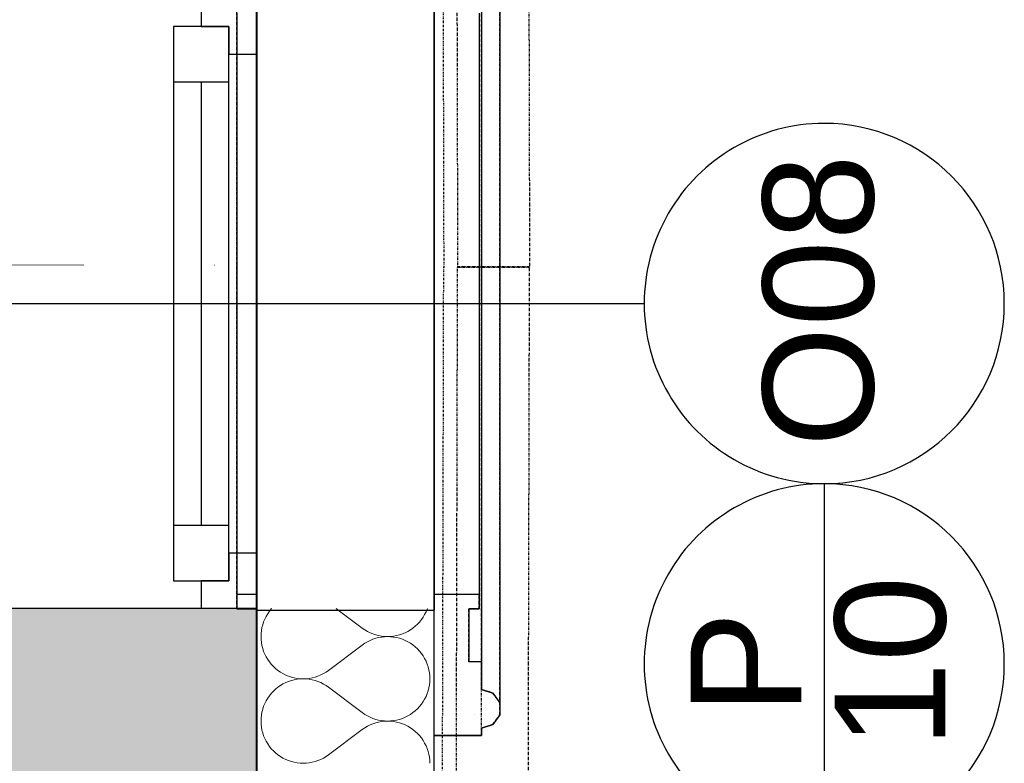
# Model space of a CAD drawing. Header units: millimetres. Extents: x -24674 to 2959, y -2716 to 20653.
# Tile 110 of 161: x -536 to 353, y 3810 to 4480. Entities that reach past the tile are written whole.
import ezdxf

# ---------------------------------------------------------------- set-up
doc = ezdxf.new("R2010")
doc.units = ezdxf.units.MM
doc.header["$MEASUREMENT"] = 0
for name, pattern in [('Wipeout_Contour', [1000, 0, -1000]), ('Čerchovaná', [450, 200, -117.5, 15, -117.5]), ('Čerchovaná M', [4.5, 2.5, -0.85, 0.3, -0.85]), ('Čerchovaná S', [3.5, 1.5, -0.85, 0.3, -0.85])]:
    doc.linetypes.add(name, pattern=pattern)
for name, color, linetype in [('9._POHLED ZÁPADNÍ_1_2D prvky - obecné', 7, 'Continuous'), ('9._POHLED ZÁPADNÍ_1_Nové_Konstrukce - krov', 7, 'Continuous'), ('9._POHLED ZÁPADNÍ_1_Nové_Konstrukce - nosné', 7, 'Continuous'), ('9._POHLED ZÁPADNÍ_1_Nové_Otvory – Okna', 7, 'Continuous'), ('9._POHLED ZÁPADNÍ_1_Nové_Otvory – Značky oken', 7, 'Continuous'), ('9._POHLED ZÁPADNÍ_1_Nové_Výplně - Povrchové', 7, 'Continuous'), ('9._POHLED ZÁPADNÍ_1_Nové_Výplně – Řezové', 7, 'Continuous'), ('9._POHLED ZÁPADNÍ_1_Otvory – Značky oken', 7, 'Continuous'), ('9._POHLED ZÁPADNÍ_1_VÝTAH VAR 1', 7, 'Continuous')]:
    doc.layers.add(name, color=color, linetype=linetype)
doc.styles.add('GENEROVANÝ_STYL_1', font='txt')

# ---------------------------------------------------------------- blocks, each defined once
blk = doc.blocks.new('*X13', base_point=(-27719.5, -6043.99))
at = {"layer": '9._POHLED ZÁPADNÍ_1_Nové_Výplně – Řezové', "color": 21, "linetype": 'Continuous', "lineweight": 20, "true_color": 0xffaaaa}
for p, q in [((-310.28, 3946.65), (-311.83, 3944.41)), ((-308.57, 3948.76), (-310.28, 3946.65)), ((-308.22, 3949.14), (-308.57, 3948.76)), ((-250.08, 3949.14), (-226.46, 3931.43)), ((-170.17, 3943.64), (-168.95, 3946.07)), ((-168.95, 3946.07), (-167.91, 3948.59)), ((-167.91, 3948.59), (-167.72, 3949.14)), ((-315.48, 3937.13), (-316.34, 3934.55)), ((-314.44, 3939.64), (-315.48, 3937.13)), ((-313.22, 3942.07), (-314.44, 3939.64)), ((-311.83, 3944.41), (-313.22, 3942.07)), ((-176.67, 3934.96), (-174.81, 3936.95)), ((-174.81, 3936.95), (-173.11, 3939.07)), ((-173.11, 3939.07), (-171.56, 3941.3)), ((-171.56, 3941.3), (-170.17, 3943.64)), ((-317.5, 3929.23), (-317.79, 3926.53)), ((-317.01, 3931.91), (-317.5, 3929.23)), ((-316.34, 3934.55), (-317.01, 3931.91)), ((-226.46, 3931.43), (-224.22, 3929.88)), ((-224.22, 3929.88), (-221.88, 3928.48)), ((-221.88, 3928.48), (-219.45, 3927.27)), ((-187.79, 3927.24), (-185.36, 3928.46)), ((-185.36, 3928.46), (-183.02, 3929.85)), ((-183.02, 3929.85), (-180.78, 3931.4)), ((-180.78, 3931.4), (-178.66, 3933.11)), ((-178.66, 3933.11), (-176.67, 3934.96)), ((-317.79, 3926.53), (-317.88, 3923.81)), ((-317.88, 3923.81), (-317.79, 3921.09)), ((-317.79, 3921.09), (-317.5, 3918.39)), ((-221.88, 3919.13), (-224.22, 3917.74)), ((-219.45, 3920.35), (-221.88, 3919.13)), ((-219.45, 3927.27), (-216.94, 3926.22)), ((-216.94, 3921.4), (-219.45, 3920.35)), ((-216.94, 3926.22), (-214.36, 3925.36)), ((-214.36, 3922.26), (-216.94, 3921.4)), ((-214.36, 3925.36), (-211.72, 3924.69)), ((-211.72, 3922.93), (-214.36, 3922.26)), ((-211.72, 3924.69), (-209.05, 3924.2)), ((-209.05, 3923.42), (-211.72, 3922.93)), ((-209.05, 3924.2), (-206.34, 3923.91)), ((-206.34, 3923.71), (-209.05, 3923.42)), ((-206.34, 3923.91), (-203.62, 3923.81)), ((-203.62, 3923.81), (-206.34, 3923.71)), ((-203.62, 3923.81), (-200.9, 3923.9)), ((-200.9, 3923.71), (-203.62, 3923.81)), ((-200.9, 3923.9), (-198.2, 3924.19)), ((-198.2, 3923.42), (-200.9, 3923.71)), ((-198.2, 3924.19), (-195.52, 3924.68)), ((-195.52, 3922.94), (-198.2, 3923.42)), ((-195.52, 3924.68), (-192.88, 3925.35)), ((-192.88, 3922.27), (-195.52, 3922.94)), ((-192.88, 3925.35), (-190.3, 3926.2)), ((-190.3, 3921.41), (-192.88, 3922.27)), ((-190.3, 3926.2), (-187.79, 3927.24)), ((-187.79, 3920.37), (-190.3, 3921.41)), ((-185.36, 3919.16), (-187.79, 3920.37)), ((-183.02, 3917.77), (-185.36, 3919.16)), ((-317.5, 3918.39), (-317.01, 3915.71)), ((-317.01, 3915.71), (-316.34, 3913.07)), ((-316.34, 3913.07), (-315.48, 3910.49)), ((-315.48, 3910.49), (-314.44, 3907.98)), ((-256.93, 3893.33), (-226.46, 3916.19)), ((-224.22, 3917.74), (-226.46, 3916.19)), ((-180.78, 3916.22), (-183.02, 3917.77)), ((-178.66, 3914.51), (-180.78, 3916.22)), ((-176.67, 3912.66), (-178.66, 3914.51)), ((-174.81, 3910.67), (-176.67, 3912.66)), ((-173.11, 3908.55), (-174.81, 3910.67)), ((-314.44, 3907.98), (-313.22, 3905.55)), ((-313.22, 3905.55), (-311.83, 3903.21)), ((-311.83, 3903.21), (-310.28, 3900.97)), ((-171.56, 3906.32), (-173.11, 3908.55)), ((-170.17, 3903.98), (-171.56, 3906.32)), ((-168.95, 3901.55), (-170.17, 3903.98)), ((-167.91, 3899.03), (-168.95, 3901.55)), ((-310.28, 3900.97), (-308.57, 3898.85)), ((-308.57, 3898.85), (-306.72, 3896.86)), ((-306.72, 3896.86), (-304.73, 3895.01)), ((-304.73, 3895.01), (-302.61, 3893.3)), ((-302.61, 3893.3), (-300.37, 3891.75)), ((-259.16, 3891.78), (-256.93, 3893.33)), ((-167.05, 3896.45), (-167.91, 3899.03)), ((-166.37, 3893.82), (-167.05, 3896.45)), ((-165.89, 3891.14), (-166.37, 3893.82)), ((-300.37, 3891.75), (-298.03, 3890.37)), ((-298.03, 3890.37), (-295.6, 3889.15)), ((-295.6, 3889.15), (-293.08, 3888.11)), ((-293.08, 3888.11), (-290.5, 3887.25)), ((-290.5, 3884.18), (-293.08, 3883.32)), ((-290.5, 3887.25), (-287.87, 3886.58)), ((-287.87, 3884.85), (-290.5, 3884.18)), ((-287.87, 3886.58), (-285.19, 3886.1)), ((-285.19, 3885.33), (-287.87, 3884.85)), ((-285.19, 3886.1), (-282.48, 3885.81)), ((-282.48, 3885.62), (-285.19, 3885.33)), ((-282.48, 3885.81), (-279.76, 3885.71)), ((-279.76, 3885.71), (-282.48, 3885.62)), ((-279.76, 3885.71), (-277.05, 3885.81)), ((-277.05, 3885.62), (-279.76, 3885.71)), ((-277.05, 3885.81), (-274.34, 3886.11)), ((-274.34, 3885.32), (-277.05, 3885.62)), ((-274.34, 3886.11), (-271.66, 3886.59)), ((-271.66, 3884.84), (-274.34, 3885.32)), ((-271.66, 3886.59), (-269.03, 3887.27)), ((-269.03, 3884.16), (-271.66, 3884.84)), ((-269.03, 3887.27), (-266.45, 3888.13)), ((-266.45, 3883.3), (-269.03, 3884.16)), ((-266.45, 3888.13), (-263.93, 3889.17)), ((-263.93, 3889.17), (-261.5, 3890.39)), ((-261.5, 3890.39), (-259.16, 3891.78)), ((-165.6, 3888.43), (-165.89, 3891.14)), ((-165.5, 3885.71), (-165.6, 3888.43)), ((-165.6, 3883), (-165.5, 3885.71)), ((-304.73, 3876.42), (-306.72, 3874.57)), ((-302.61, 3878.12), (-304.73, 3876.42)), ((-300.37, 3879.68), (-302.61, 3878.12)), ((-298.03, 3881.06), (-300.37, 3879.68)), ((-295.6, 3882.28), (-298.03, 3881.06)), ((-293.08, 3883.32), (-295.6, 3882.28)), ((-263.93, 3882.26), (-266.45, 3883.3)), ((-261.5, 3881.04), (-263.93, 3882.26)), ((-259.16, 3879.65), (-261.5, 3881.04)), ((-256.93, 3878.1), (-259.16, 3879.65)), ((-256.93, 3878.1), (-226.46, 3855.24)), ((-167.91, 3872.4), (-167.05, 3874.98)), ((-167.05, 3874.98), (-166.37, 3877.61)), ((-166.37, 3877.61), (-165.89, 3880.29)), ((-165.89, 3880.29), (-165.6, 3883)), ((-313.22, 3865.88), (-314.44, 3863.45)), ((-311.83, 3868.22), (-313.22, 3865.88)), ((-310.28, 3870.46), (-311.83, 3868.22)), ((-308.57, 3872.57), (-310.28, 3870.46)), ((-306.72, 3874.57), (-308.57, 3872.57)), ((-171.56, 3865.11), (-170.17, 3867.45)), ((-170.17, 3867.45), (-168.95, 3869.88)), ((-168.95, 3869.88), (-167.91, 3872.4)), ((-316.34, 3858.36), (-317.01, 3855.72)), ((-315.48, 3860.94), (-316.34, 3858.36)), ((-314.44, 3863.45), (-315.48, 3860.94)), ((-180.78, 3855.21), (-178.66, 3856.92)), ((-178.66, 3856.92), (-176.67, 3858.77)), ((-176.67, 3858.77), (-174.81, 3860.76)), ((-174.81, 3860.76), (-173.11, 3862.88)), ((-173.11, 3862.88), (-171.56, 3865.11)), ((-317.79, 3850.34), (-317.88, 3847.62)), ((-317.5, 3853.04), (-317.79, 3850.34)), ((-317.01, 3855.72), (-317.5, 3853.04)), ((-226.46, 3855.24), (-224.22, 3853.68)), ((-224.22, 3853.68), (-221.88, 3852.29)), ((-221.88, 3852.29), (-219.45, 3851.07)), ((-219.45, 3851.07), (-216.94, 3850.03)), ((-216.94, 3850.03), (-214.36, 3849.17)), ((-214.36, 3849.17), (-211.72, 3848.5)), ((-211.72, 3848.5), (-209.05, 3848.01)), ((-198.2, 3848), (-195.52, 3848.49)), ((-195.52, 3848.49), (-192.88, 3849.16)), ((-192.88, 3849.16), (-190.3, 3850.01)), ((-190.3, 3850.01), (-187.79, 3851.05)), ((-187.79, 3851.05), (-185.36, 3852.27)), ((-185.36, 3852.27), (-183.02, 3853.66)), ((-183.02, 3853.66), (-180.78, 3855.21)), ((-317.88, 3847.62), (-317.79, 3844.9)), ((-317.79, 3844.9), (-317.5, 3842.2)), ((-317.5, 3842.2), (-317.01, 3839.52)), ((-317.01, 3839.52), (-316.34, 3836.88)), ((-256.93, 3817.14), (-226.46, 3840)), ((-224.22, 3841.55), (-226.46, 3840)), ((-221.88, 3842.94), (-224.22, 3841.55)), ((-219.45, 3844.16), (-221.88, 3842.94)), ((-216.94, 3845.21), (-219.45, 3844.16)), ((-214.36, 3846.07), (-216.94, 3845.21)), ((-211.72, 3846.74), (-214.36, 3846.07)), ((-209.05, 3847.23), (-211.72, 3846.74)), ((-209.05, 3848.01), (-206.34, 3847.72)), ((-206.34, 3847.52), (-209.05, 3847.23)), ((-206.34, 3847.72), (-203.62, 3847.62)), ((-203.62, 3847.62), (-206.34, 3847.52)), ((-203.62, 3847.62), (-200.9, 3847.71)), ((-200.9, 3847.52), (-203.62, 3847.62)), ((-200.9, 3847.71), (-198.2, 3848)), ((-198.2, 3847.23), (-200.9, 3847.52)), ((-195.52, 3846.75), (-198.2, 3847.23)), ((-192.88, 3846.08), (-195.52, 3846.75)), ((-190.3, 3845.22), (-192.88, 3846.08)), ((-187.79, 3844.18), (-190.3, 3845.22)), ((-185.36, 3842.97), (-187.79, 3844.18)), ((-183.02, 3841.58), (-185.36, 3842.97)), ((-180.78, 3840.03), (-183.02, 3841.58)), ((-178.66, 3838.32), (-180.78, 3840.03)), ((-316.34, 3836.88), (-315.48, 3834.3)), ((-315.48, 3834.3), (-314.44, 3831.79)), ((-314.44, 3831.79), (-313.22, 3829.36)), ((-176.67, 3836.47), (-178.66, 3838.32)), ((-174.81, 3834.48), (-176.67, 3836.47)), ((-173.11, 3832.36), (-174.81, 3834.48)), ((-171.56, 3830.13), (-173.11, 3832.36)), ((-313.22, 3829.36), (-311.83, 3827.02)), ((-311.83, 3827.02), (-310.28, 3824.78)), ((-310.28, 3824.78), (-308.57, 3822.66)), ((-308.57, 3822.66), (-306.72, 3820.67)), ((-170.17, 3827.79), (-171.56, 3830.13)), ((-168.95, 3825.36), (-170.17, 3827.79)), ((-167.91, 3822.84), (-168.95, 3825.36)), ((-167.05, 3820.26), (-167.91, 3822.84)), ((-306.72, 3820.67), (-304.73, 3818.82)), ((-304.73, 3818.82), (-302.61, 3817.11)), ((-302.61, 3817.11), (-300.37, 3815.56)), ((-300.37, 3815.56), (-298.03, 3814.18)), ((-298.03, 3814.18), (-295.6, 3812.96)), ((-295.6, 3812.96), (-293.08, 3811.92)), ((-266.45, 3811.94), (-263.93, 3812.98)), ((-263.93, 3812.98), (-261.5, 3814.2)), ((-261.5, 3814.2), (-259.16, 3815.59)), ((-259.16, 3815.59), (-256.93, 3817.14)), ((-166.37, 3817.62), (-167.05, 3820.26)), ((-165.89, 3814.95), (-166.37, 3817.62)), ((-165.6, 3812.24), (-165.89, 3814.95)), ((-293.08, 3811.92), (-290.5, 3811.06)), ((-290.5, 3811.06), (-287.87, 3810.39)), ((-287.87, 3810.39), (-285.19, 3809.91)), ((-285.19, 3809.91), (-282.48, 3809.62)), ((-282.48, 3809.62), (-279.76, 3809.52)), ((-279.76, 3809.52), (-277.05, 3809.62)), ((-277.05, 3809.62), (-274.34, 3809.92)), ((-274.34, 3809.92), (-271.66, 3810.4)), ((-271.66, 3810.4), (-269.03, 3811.08)), ((-269.03, 3811.08), (-266.45, 3811.94)), ((-165.5, 3809.52), (-165.6, 3812.24))]:
    blk.add_line(p, q, dxfattribs=at)
blk = doc.blocks.new('*X24', base_point=(-27719.5, -6043.99))
at = {"layer": '9._POHLED ZÁPADNÍ_1_Nové_Výplně – Řezové', "color": 21, "linetype": 'Continuous', "lineweight": 20, "true_color": 0xffaaaa}
for p, q in [((-310.28, 3946.65), (-311.83, 3944.41)), ((-309.47, 3947.65), (-310.28, 3946.65)), ((-248.09, 3947.65), (-226.46, 3931.43)), ((-170.17, 3943.64), (-168.95, 3946.07)), ((-168.95, 3946.07), (-168.29, 3947.65)), ((-315.48, 3937.13), (-316.34, 3934.55)), ((-314.44, 3939.64), (-315.48, 3937.13)), ((-313.22, 3942.07), (-314.44, 3939.64)), ((-311.83, 3944.41), (-313.22, 3942.07)), ((-176.67, 3934.96), (-174.81, 3936.95)), ((-174.81, 3936.95), (-173.11, 3939.07)), ((-173.11, 3939.07), (-171.56, 3941.3)), ((-171.56, 3941.3), (-170.17, 3943.64)), ((-317.5, 3929.23), (-317.79, 3926.53)), ((-317.01, 3931.91), (-317.5, 3929.23)), ((-316.34, 3934.55), (-317.01, 3931.91)), ((-226.46, 3931.43), (-224.22, 3929.88)), ((-224.22, 3929.88), (-221.88, 3928.48)), ((-221.88, 3928.48), (-219.45, 3927.27)), ((-187.79, 3927.24), (-185.36, 3928.46)), ((-185.36, 3928.46), (-183.02, 3929.85)), ((-183.02, 3929.85), (-180.78, 3931.4)), ((-180.78, 3931.4), (-178.66, 3933.11)), ((-178.66, 3933.11), (-176.67, 3934.96)), ((-317.79, 3926.53), (-317.88, 3923.81)), ((-317.88, 3923.81), (-317.79, 3921.09)), ((-317.79, 3921.09), (-317.5, 3918.39)), ((-221.88, 3919.13), (-224.22, 3917.74)), ((-219.45, 3920.35), (-221.88, 3919.13)), ((-219.45, 3927.27), (-216.94, 3926.22)), ((-216.94, 3921.4), (-219.45, 3920.35)), ((-216.94, 3926.22), (-214.36, 3925.36)), ((-214.36, 3922.26), (-216.94, 3921.4)), ((-214.36, 3925.36), (-211.72, 3924.69)), ((-211.72, 3922.93), (-214.36, 3922.26)), ((-211.72, 3924.69), (-209.05, 3924.2)), ((-209.05, 3923.42), (-211.72, 3922.93)), ((-209.05, 3924.2), (-206.34, 3923.91)), ((-206.34, 3923.71), (-209.05, 3923.42)), ((-206.34, 3923.91), (-203.62, 3923.81)), ((-203.62, 3923.81), (-206.34, 3923.71)), ((-203.62, 3923.81), (-200.9, 3923.9)), ((-200.9, 3923.71), (-203.62, 3923.81)), ((-200.9, 3923.9), (-198.2, 3924.19)), ((-198.2, 3923.42), (-200.9, 3923.71)), ((-198.2, 3924.19), (-195.52, 3924.68)), ((-195.52, 3922.94), (-198.2, 3923.42)), ((-195.52, 3924.68), (-192.88, 3925.35)), ((-192.88, 3922.27), (-195.52, 3922.94)), ((-192.88, 3925.35), (-190.3, 3926.2)), ((-190.3, 3921.41), (-192.88, 3922.27)), ((-190.3, 3926.2), (-187.79, 3927.24)), ((-187.79, 3920.37), (-190.3, 3921.41)), ((-185.36, 3919.16), (-187.79, 3920.37)), ((-183.02, 3917.77), (-185.36, 3919.16)), ((-317.5, 3918.39), (-317.01, 3915.71)), ((-317.01, 3915.71), (-316.34, 3913.07)), ((-316.34, 3913.07), (-315.48, 3910.49)), ((-315.48, 3910.49), (-314.44, 3907.98)), ((-256.93, 3893.33), (-226.46, 3916.19)), ((-224.22, 3917.74), (-226.46, 3916.19)), ((-180.78, 3916.22), (-183.02, 3917.77)), ((-178.66, 3914.51), (-180.78, 3916.22)), ((-176.67, 3912.66), (-178.66, 3914.51)), ((-174.81, 3910.67), (-176.67, 3912.66)), ((-173.11, 3908.55), (-174.81, 3910.67)), ((-314.44, 3907.98), (-313.22, 3905.55)), ((-313.22, 3905.55), (-311.83, 3903.21)), ((-311.83, 3903.21), (-310.28, 3900.97)), ((-171.56, 3906.32), (-173.11, 3908.55)), ((-170.17, 3903.98), (-171.56, 3906.32)), ((-168.95, 3901.55), (-170.17, 3903.98)), ((-167.91, 3899.03), (-168.95, 3901.55)), ((-310.28, 3900.97), (-308.57, 3898.85)), ((-308.57, 3898.85), (-306.72, 3896.86)), ((-306.72, 3896.86), (-304.73, 3895.01)), ((-304.73, 3895.01), (-302.61, 3893.3)), ((-302.61, 3893.3), (-300.37, 3891.75)), ((-259.16, 3891.78), (-256.93, 3893.33)), ((-167.05, 3896.45), (-167.91, 3899.03)), ((-166.37, 3893.82), (-167.05, 3896.45)), ((-165.89, 3891.14), (-166.37, 3893.82)), ((-300.37, 3891.75), (-298.03, 3890.37)), ((-298.03, 3890.37), (-295.6, 3889.15)), ((-295.6, 3889.15), (-293.08, 3888.11)), ((-293.08, 3888.11), (-290.5, 3887.25)), ((-290.5, 3884.18), (-293.08, 3883.32)), ((-290.5, 3887.25), (-287.87, 3886.58)), ((-287.87, 3884.85), (-290.5, 3884.18)), ((-287.87, 3886.58), (-285.19, 3886.1)), ((-285.19, 3885.33), (-287.87, 3884.85)), ((-285.19, 3886.1), (-282.48, 3885.81)), ((-282.48, 3885.62), (-285.19, 3885.33)), ((-282.48, 3885.81), (-279.76, 3885.71)), ((-279.76, 3885.71), (-282.48, 3885.62)), ((-279.76, 3885.71), (-277.05, 3885.81)), ((-277.05, 3885.62), (-279.76, 3885.71)), ((-277.05, 3885.81), (-274.34, 3886.11)), ((-274.34, 3885.32), (-277.05, 3885.62)), ((-274.34, 3886.11), (-271.66, 3886.59)), ((-271.66, 3884.84), (-274.34, 3885.32)), ((-271.66, 3886.59), (-269.03, 3887.27)), ((-269.03, 3884.16), (-271.66, 3884.84)), ((-269.03, 3887.27), (-266.45, 3888.13)), ((-266.45, 3883.3), (-269.03, 3884.16)), ((-266.45, 3888.13), (-263.93, 3889.17)), ((-263.93, 3889.17), (-261.5, 3890.39)), ((-261.5, 3890.39), (-259.16, 3891.78)), ((-165.6, 3888.43), (-165.89, 3891.14)), ((-165.5, 3885.71), (-165.6, 3888.43)), ((-165.6, 3883), (-165.5, 3885.71)), ((-304.73, 3876.42), (-306.72, 3874.57)), ((-302.61, 3878.12), (-304.73, 3876.42)), ((-300.37, 3879.68), (-302.61, 3878.12)), ((-298.03, 3881.06), (-300.37, 3879.68)), ((-295.6, 3882.28), (-298.03, 3881.06)), ((-293.08, 3883.32), (-295.6, 3882.28)), ((-263.93, 3882.26), (-266.45, 3883.3)), ((-261.5, 3881.04), (-263.93, 3882.26)), ((-259.16, 3879.65), (-261.5, 3881.04)), ((-256.93, 3878.1), (-259.16, 3879.65)), ((-256.93, 3878.1), (-226.46, 3855.24)), ((-167.91, 3872.4), (-167.05, 3874.98)), ((-167.05, 3874.98), (-166.37, 3877.61)), ((-166.37, 3877.61), (-165.89, 3880.29)), ((-165.89, 3880.29), (-165.6, 3883)), ((-313.22, 3865.88), (-314.44, 3863.45)), ((-311.83, 3868.22), (-313.22, 3865.88)), ((-310.28, 3870.46), (-311.83, 3868.22)), ((-308.57, 3872.57), (-310.28, 3870.46)), ((-306.72, 3874.57), (-308.57, 3872.57)), ((-171.56, 3865.11), (-170.17, 3867.45)), ((-170.17, 3867.45), (-168.95, 3869.88)), ((-168.95, 3869.88), (-167.91, 3872.4)), ((-316.34, 3858.36), (-317.01, 3855.72)), ((-315.48, 3860.94), (-316.34, 3858.36)), ((-314.44, 3863.45), (-315.48, 3860.94)), ((-180.78, 3855.21), (-178.66, 3856.92)), ((-178.66, 3856.92), (-176.67, 3858.77)), ((-176.67, 3858.77), (-174.81, 3860.76)), ((-174.81, 3860.76), (-173.11, 3862.88)), ((-173.11, 3862.88), (-171.56, 3865.11)), ((-317.79, 3850.34), (-317.88, 3847.62)), ((-317.5, 3853.04), (-317.79, 3850.34)), ((-317.01, 3855.72), (-317.5, 3853.04)), ((-226.46, 3855.24), (-224.22, 3853.68)), ((-224.22, 3853.68), (-221.88, 3852.29)), ((-221.88, 3852.29), (-219.45, 3851.07)), ((-219.45, 3851.07), (-216.94, 3850.03)), ((-216.94, 3850.03), (-214.36, 3849.17)), ((-214.36, 3849.17), (-211.72, 3848.5)), ((-211.72, 3848.5), (-209.05, 3848.01)), ((-198.2, 3848), (-195.52, 3848.49)), ((-195.52, 3848.49), (-192.88, 3849.16)), ((-192.88, 3849.16), (-190.3, 3850.01)), ((-190.3, 3850.01), (-187.79, 3851.05)), ((-187.79, 3851.05), (-185.36, 3852.27)), ((-185.36, 3852.27), (-183.02, 3853.66)), ((-183.02, 3853.66), (-180.78, 3855.21)), ((-317.88, 3847.62), (-317.79, 3844.9)), ((-317.79, 3844.9), (-317.5, 3842.2)), ((-317.5, 3842.2), (-317.01, 3839.52)), ((-317.01, 3839.52), (-316.34, 3836.88)), ((-256.93, 3817.14), (-226.46, 3840)), ((-224.22, 3841.55), (-226.46, 3840)), ((-221.88, 3842.94), (-224.22, 3841.55)), ((-219.45, 3844.16), (-221.88, 3842.94)), ((-216.94, 3845.21), (-219.45, 3844.16)), ((-214.36, 3846.07), (-216.94, 3845.21)), ((-211.72, 3846.74), (-214.36, 3846.07)), ((-209.05, 3847.23), (-211.72, 3846.74)), ((-209.05, 3848.01), (-206.34, 3847.72)), ((-206.34, 3847.52), (-209.05, 3847.23)), ((-206.34, 3847.72), (-203.62, 3847.62)), ((-203.62, 3847.62), (-206.34, 3847.52)), ((-203.62, 3847.62), (-200.9, 3847.71)), ((-200.9, 3847.52), (-203.62, 3847.62)), ((-200.9, 3847.71), (-198.2, 3848)), ((-198.2, 3847.23), (-200.9, 3847.52)), ((-195.52, 3846.75), (-198.2, 3847.23)), ((-192.88, 3846.08), (-195.52, 3846.75)), ((-190.3, 3845.22), (-192.88, 3846.08)), ((-187.79, 3844.18), (-190.3, 3845.22)), ((-185.36, 3842.97), (-187.79, 3844.18)), ((-183.02, 3841.58), (-185.36, 3842.97)), ((-180.78, 3840.03), (-183.02, 3841.58)), ((-178.66, 3838.32), (-180.78, 3840.03)), ((-316.34, 3836.88), (-315.48, 3834.3)), ((-315.48, 3834.3), (-314.44, 3831.79)), ((-314.44, 3831.79), (-313.22, 3829.36)), ((-176.67, 3836.47), (-178.66, 3838.32)), ((-174.81, 3834.48), (-176.67, 3836.47)), ((-173.11, 3832.36), (-174.81, 3834.48)), ((-171.56, 3830.13), (-173.11, 3832.36)), ((-313.22, 3829.36), (-311.83, 3827.02)), ((-311.83, 3827.02), (-310.28, 3824.78)), ((-310.28, 3824.78), (-308.57, 3822.66)), ((-308.57, 3822.66), (-306.72, 3820.67)), ((-170.17, 3827.79), (-171.56, 3830.13)), ((-168.95, 3825.36), (-170.17, 3827.79)), ((-167.91, 3822.84), (-168.95, 3825.36)), ((-167.05, 3820.26), (-167.91, 3822.84)), ((-306.72, 3820.67), (-304.73, 3818.82)), ((-304.73, 3818.82), (-302.61, 3817.11)), ((-302.61, 3817.11), (-300.37, 3815.56)), ((-300.37, 3815.56), (-298.03, 3814.18)), ((-298.03, 3814.18), (-295.6, 3812.96)), ((-295.6, 3812.96), (-293.08, 3811.92)), ((-266.45, 3811.94), (-263.93, 3812.98)), ((-263.93, 3812.98), (-261.5, 3814.2)), ((-261.5, 3814.2), (-259.16, 3815.59)), ((-259.16, 3815.59), (-256.93, 3817.14)), ((-166.37, 3817.62), (-167.05, 3820.26)), ((-165.89, 3814.95), (-166.37, 3817.62)), ((-165.6, 3812.24), (-165.89, 3814.95)), ((-293.08, 3811.92), (-290.5, 3811.06)), ((-290.5, 3811.06), (-287.87, 3810.39)), ((-287.87, 3810.39), (-285.19, 3809.91)), ((-285.19, 3809.91), (-282.48, 3809.62)), ((-282.48, 3809.62), (-279.76, 3809.52)), ((-279.76, 3809.52), (-277.05, 3809.62)), ((-277.05, 3809.62), (-274.34, 3809.92)), ((-274.34, 3809.92), (-271.66, 3810.4)), ((-271.66, 3810.4), (-269.03, 3811.08)), ((-269.03, 3811.08), (-266.45, 3811.94)), ((-165.5, 3809.52), (-165.6, 3812.24))]:
    blk.add_line(p, q, dxfattribs=at)

msp = doc.modelspace()

# ---------------------------------------------------------------- linework, layer by layer
at = {"layer": '9._POHLED ZÁPADNÍ_1_2D prvky - obecné', "color": 214, "linetype": 'Čerchovaná', "lineweight": 20}
msp.add_line((-20477.7, 4271.9), (-359.71, 4258.85), dxfattribs=at)
at = {"layer": '9._POHLED ZÁPADNÍ_1_Nové_Konstrukce - krov', "color": 1, "linetype": 'Čerchovaná M', "lineweight": 25}
for p, q in [((-82.8, 7329.61), (-75.51, 4256.99)), ((-147.24, 7114.22), (-140.46, 4256.84)), ((-75.51, 4257.25), (-140.46, 4257.41)), ((-140.46, 4256.84), (-75.51, 4256.99)), ((-82.76, 1184.64), (-75.51, 4257.25))]:
    msp.add_line(p, q, dxfattribs=at)
at = {"layer": '9._POHLED ZÁPADNÍ_1_Nové_Konstrukce - krov', "color": 1, "linetype": 'Continuous', "lineweight": 25, "flags": 128}
for points in [[(-102.17, 4583.83), (-102.17, 3864.08)], [(-118.8, 4546.79), (-118.8, 3901.11)], [(-339.72, 4486.23), (-339.72, 3961.68)], [(-120.95, 4486.23), (-120.95, 3961.68)], [(-120.95, 3961.68), (-339.72, 3961.68)], [(-339.72, 3961.68), (-339.72, 3948.95)], [(-120.95, 3948.95), (-120.95, 3961.68)], [(-339.72, 3948.95), (-161.89, 3948.95)], [(-161.89, 3948.95), (-161.89, 3834.67)], [(-130.17, 3948.95), (-120.95, 3948.95)], [(-130.17, 3901.11), (-130.17, 3948.95)], [(-118.8, 3901.11), (-130.17, 3901.11)], [(-118.8, 3876.15), (-118.8, 3901.11)], [(-108.52, 3872.82), (-118.8, 3876.15)], [(-102.17, 3864.08), (-108.52, 3872.82)], [(-102.17, 3853.28), (-102.17, 3864.08)], [(-108.52, 3844.54), (-102.17, 3853.28)], [(-118.8, 3841.2), (-108.52, 3844.54)], [(-118.8, 3834.67), (-118.8, 3841.2)], [(-161.89, 3834.67), (-118.8, 3834.67)]]:
    msp.add_lwpolyline(points, dxfattribs=at)
at = {"layer": '9._POHLED ZÁPADNÍ_1_Nové_Konstrukce - nosné', "color": 1, "linetype": 'Continuous', "lineweight": 25}
msp.add_line((-372, 3949.14), (-702, 3949.13), dxfattribs=at)
at = {"layer": '9._POHLED ZÁPADNÍ_1_Nové_Otvory – Okna', "color": 1, "linetype": 'Continuous', "lineweight": 25}
for p, q in [((-372.01, 4499.14), (-372.01, 4474.14)), ((-397.01, 4474.14), (-397.01, 4424.14)), ((-347.01, 4474.14), (-397.01, 4474.14)), ((-372.01, 4474.14), (-347.01, 4474.14)), ((-347.01, 4474.14), (-347.01, 4449.14)), ((-347.01, 4424.14), (-347.01, 4474.14)), ((-397.01, 4424.14), (-397, 4024.14)), ((-397.01, 4424.14), (-347.01, 4424.14)), ((-397.01, 4424.14), (-397, 4024.14)), ((-372.01, 4424.14), (-372, 4024.14)), ((-347, 4024.14), (-347.01, 4424.14)), ((-347, 4024.14), (-397, 4024.14)), ((-397, 4024.14), (-397, 3974.14)), ((-347, 3974.14), (-347, 4024.14)), ((-347, 3999.14), (-347, 3974.14)), ((-397, 3974.14), (-347, 3974.14)), ((-347, 3974.14), (-372, 3974.14)), ((-372, 3974.14), (-372, 3949.14)), ((-372, 3949.14), (-702, 3949.13))]:
    msp.add_line(p, q, dxfattribs=at)
at = {"layer": '9._POHLED ZÁPADNÍ_1_Nové_Otvory – Značky oken', "color": 1, "linetype": 'Continuous', "lineweight": 25}
msp.add_line((190.5, 4061.66), (190.51, 3736.66), dxfattribs=at)
at = {"layer": '9._POHLED ZÁPADNÍ_1_Nové_Otvory – Značky oken', "color": 1, "linetype": 'Continuous', "lineweight": 25, "flags": 128}
for points in [[(190.49, 4386.66, 1), (190.5, 4061.66, 1)], [(190.5, 4061.66, 1), (190.51, 3736.66, 1)]]:
    msp.add_lwpolyline(points, format="xyb", close=True, dxfattribs=at)

# ---------------------------------------------------------------- texts
at = {"layer": '9._POHLED ZÁPADNÍ_1_Otvory – Značky oken', "color": 1, "linetype": 'Continuous', "lineweight": 25, "char_height": 100, "attachment_point": 4, "rotation": 90.0016, "style": 'GENEROVANÝ_STYL_1'}
for s, insert in [('\\A1;{\\pql;\\pt0;\\fArial|b0|i0|c238|p38;O08}', (185.61, 4094.78)), ('\\A1;{\\pql;\\pt0;\\fArial|b0|i0|c238|p38;10}', (250.61, 3823.27)), ('\\A1;{\\pql;\\pt0;\\fArial|b0|i0|c238|p38;P}', (119.79, 3853.44))]:
    msp.add_mtext(s, dxfattribs=dict(at, insert=insert))

# ---------------------------------------------------------------- next in the draw order: wipeouts: each hides what was drawn before it
at = {"color": 254, "linetype": 'Wipeout_Contour', "lineweight": 0, "ltscale": 62399.646263}
msp.add_wipeout([(-339.72, 3948.95), (-161.89, 3948.95), (-161.89, 3834.67), (-118.8, 3834.67), (-118.8, 3841.2), (-108.52, 3844.54), (-102.17, 3853.28), (-102.17, 3864.08), (-108.52, 3872.82), (-118.8, 3876.15), (-118.8, 3901.11), (-130.17, 3901.11), (-130.17, 3948.95), (-120.95, 3948.95), (-120.95, 3961.68), (-339.72, 3961.68)], dxfattribs=at).dxf.layer = '9._POHLED ZÁPADNÍ_1_Nové_Výplně – Řezové'

# ---------------------------------------------------------------- next in the draw order: hatches: boundary and pattern name
at = {"layer": '9._POHLED ZÁPADNÍ_1_Nové_Výplně – Řezové', "linetype": 'Continuous', "lineweight": 20, "true_color": 0xffaaaa}
h = msp.add_hatch(dxfattribs=at)
h.set_pattern_fill('Omítka_01_0001', color=21, style=0, pattern_type=2)
h.set_pattern_definition([(0, (0, -9e-13), (0, 86.6025), [0, -50]), (0, (25, 43.3), (0, 86.6025), [0, -50])])
h.paths.add_polyline_path([(-339.72, 3948.95), (-161.89, 3948.95), (-161.89, 3834.67), (-118.8, 3834.67), (-118.8, 3841.2), (-108.52, 3844.54), (-102.17, 3853.28), (-102.17, 3864.08), (-108.52, 3872.82), (-118.8, 3876.15), (-118.8, 3901.11), (-130.17, 3901.11), (-130.17, 3948.95), (-120.95, 3948.95), (-120.95, 3961.68), (-339.72, 3961.68)])

# ---------------------------------------------------------------- next in the draw order: linework, layer by layer
at = {"layer": '9._POHLED ZÁPADNÍ_1_Nové_Konstrukce - krov', "color": 1, "linetype": 'Čerchovaná M', "lineweight": 25}
msp.add_line((-147.2, 1400.03), (-140.46, 4257.41), dxfattribs=at)
at = {"layer": '9._POHLED ZÁPADNÍ_1_Nové_Konstrukce - krov', "color": 1, "linetype": 'Continuous', "lineweight": 25}
for p, q in [((-120.95, 3961.68), (-339.72, 3961.68)), ((-339.72, 3961.68), (-339.72, 3948.95)), ((-120.95, 3961.68), (-120.95, 3948.95)), ((-161.89, 3948.95), (-339.72, 3948.95)), ((-161.89, 3948.95), (-161.89, 3834.67)), ((-130.17, 3948.95), (-130.17, 3901.11)), ((-120.95, 3948.95), (-130.17, 3948.95)), ((-118.8, 3901.11), (-130.17, 3901.11)), ((-118.8, 3901.11), (-118.8, 3876.15)), ((-118.8, 3876.15), (-108.52, 3872.82)), ((-108.52, 3872.82), (-102.17, 3864.08)), ((-102.17, 3864.08), (-102.17, 3853.28)), ((-102.17, 3853.28), (-108.52, 3844.54)), ((-108.52, 3844.54), (-118.8, 3841.2)), ((-118.8, 3841.2), (-118.8, 3834.67)), ((-118.8, 3834.67), (-161.89, 3834.67))]:
    msp.add_line(p, q, dxfattribs=at)
at = {"layer": '9._POHLED ZÁPADNÍ_1_Nové_Konstrukce - krov', "color": 1, "linetype": 'Čerchovaná M', "lineweight": 25, "flags": 128}
for points in [[(-161.89, 3834.67), (-161.89, 4613.23)], [(-118.8, 3834.67), (-118.8, 4613.23)], [(-102.17, 3853.28), (-102.17, 4594.63)], [(-339.72, 3948.95), (-339.72, 4498.95)], [(-339.72, 3961.68), (-339.72, 3948.95)], [(-120.95, 3961.68), (-339.72, 3961.68)], [(-120.95, 3948.95), (-120.95, 3961.68)], [(-339.72, 3948.95), (-161.89, 3948.95)], [(-339.72, 3948.95), (-161.89, 3948.95)], [(-161.89, 3948.95), (-161.89, 3834.67)], [(-130.17, 3948.95), (-120.95, 3948.95)], [(-130.17, 3901.11), (-130.17, 3948.95)], [(-118.8, 3901.11), (-130.17, 3901.11)], [(-118.8, 3876.15), (-118.8, 3901.11)], [(-108.52, 3872.82), (-118.8, 3876.15)], [(-102.17, 3864.08), (-108.52, 3872.82)], [(-102.17, 3853.28), (-102.17, 3864.08)], [(-108.52, 3844.54), (-102.17, 3853.28)], [(-108.52, 3844.54), (-102.17, 3853.28)], [(-118.8, 3841.2), (-108.52, 3844.54)], [(-118.8, 3841.2), (-108.52, 3844.54)], [(-118.8, 3834.67), (-118.8, 3841.2)], [(-161.89, 3834.67), (-118.8, 3834.67)], [(-161.89, 3834.67), (-118.8, 3834.67)]]:
    msp.add_lwpolyline(points, dxfattribs=at)

# ---------------------------------------------------------------- next in the draw order: wipeouts: each hides what was drawn before it
at = {"color": 254, "linetype": 'Wipeout_Contour', "lineweight": 0, "ltscale": 36793.983046}
msp.add_wipeout([(-161.69, 351.47), (-161.69, 17956.84), (-321.69, 17969.56), (-321.69, 351.48)], dxfattribs=at).dxf.layer = '9._POHLED ZÁPADNÍ_1_Nové_Výplně - Povrchové'

# ---------------------------------------------------------------- next in the draw order: hatches: boundary and pattern name
at = {"layer": '9._POHLED ZÁPADNÍ_1_Nové_Výplně – Řezové', "linetype": 'Continuous', "lineweight": 0, "true_color": 0xf2b2b2}
msp.add_hatch(color=9, dxfattribs=at).paths.add_polyline_path([(-322, 3949.14), (-702, 3949.13), (-701.89, 351.54), (-321.89, 351.55)])

# ---------------------------------------------------------------- next in the draw order: linework, layer by layer
at = {"layer": '9._POHLED ZÁPADNÍ_1_Nové_Konstrukce - krov', "color": 1, "linetype": 'Čerchovaná S', "lineweight": 25}
msp.add_line((-161.61, 7898.21), (-152.96, 4256.81), dxfattribs=at)
at = {"layer": '9._POHLED ZÁPADNÍ_1_Nové_Konstrukce - nosné', "color": 1, "linetype": 'Continuous', "lineweight": 25}
msp.add_line((-322, 3949.14), (-372, 3949.14), dxfattribs=at)
at = {"layer": '9._POHLED ZÁPADNÍ_1_Nové_Konstrukce - nosné', "color": 1, "linetype": 'Continuous', "lineweight": 25, "flags": 128}
for points in [[(-161.69, 351.47), (-161.69, 18117.35)], [(-321.69, 17969.56), (-321.69, 351.48)], [(-321.89, 351.55), (-322, 3949.14)]]:
    msp.add_lwpolyline(points, dxfattribs=at)
at = {"layer": '9._POHLED ZÁPADNÍ_1_Nové_Otvory – Okna', "color": 1, "linetype": 'Continuous', "lineweight": 25}
for p, q in [((-322.01, 4499.14), (-322, 3949.14)), ((-322.01, 4449.14), (-322.01, 4499.14)), ((-347.01, 4449.14), (-322.01, 4449.14)), ((-322, 3999.14), (-322.01, 4449.14)), ((-322, 3999.14), (-347, 3999.14)), ((-322, 3949.14), (-322, 3999.14)), ((-322, 3949.14), (-372, 3949.14)), ((-322, 3949.14), (-372, 3949.14))]:
    msp.add_line(p, q, dxfattribs=at)
at = {"layer": '9._POHLED ZÁPADNÍ_1_Nové_Otvory – Značky oken', "color": 1, "linetype": 'Continuous', "lineweight": 25}
msp.add_line((-552, 4224.14), (28, 4224.15), dxfattribs=at)

# ---------------------------------------------------------------- next in the draw order: wipeouts: each hides what was drawn before it
at = {"color": 254, "linetype": 'Wipeout_Contour', "lineweight": 0, "ltscale": 8778.600966}
msp.add_wipeout([(-321.69, 351.48), (-161.69, 351.47), (-161.69, 3949.14), (-321.69, 3949.14)], dxfattribs=at).dxf.layer = '9._POHLED ZÁPADNÍ_1_Nové_Výplně – Řezové'

# ---------------------------------------------------------------- next in the draw order: linework, layer by layer
at = {"layer": '9._POHLED ZÁPADNÍ_1_Nové_Konstrukce - nosné', "color": 1, "linetype": 'Continuous', "lineweight": 25, "flags": 128}
for points in [[(-161.69, 351.47), (-161.69, 18117.35)], [(-321.69, 17969.56), (-321.69, 351.48)]]:
    msp.add_lwpolyline(points, dxfattribs=at)

# ---------------------------------------------------------------- next in the draw order: block references
at = {"layer": '9._POHLED ZÁPADNÍ_1_VÝTAH VAR 1', "color": 9, "linetype": 'Continuous', "lineweight": 13}
msp.add_blockref('*X13', (-27719.5, -6043.99), dxfattribs=at)

# ---------------------------------------------------------------- next in the draw order: wipeouts: each hides what was drawn before it
at = {"color": 254, "linetype": 'Wipeout_Contour', "lineweight": 0, "ltscale": 8775.620918}
msp.add_wipeout([(-321.69, 351.47), (-161.69, 351.47), (-161.69, 3947.65), (-321.69, 3947.65)], dxfattribs=at).dxf.layer = '9._POHLED ZÁPADNÍ_1_Nové_Výplně – Řezové'

# ---------------------------------------------------------------- next in the draw order: linework, layer by layer
at = {"layer": '9._POHLED ZÁPADNÍ_1_Nové_Konstrukce - krov', "color": 1, "linetype": 'Čerchovaná S', "lineweight": 25}
msp.add_line((-161.55, 616.04), (-152.96, 4257.44), dxfattribs=at)
at = {"layer": '9._POHLED ZÁPADNÍ_1_Nové_Konstrukce - nosné', "color": 1, "linetype": 'Continuous', "lineweight": 25}
msp.add_line((-321.69, 3947.65), (-161.69, 3947.65), dxfattribs=at)
at = {"layer": '9._POHLED ZÁPADNÍ_1_Nové_Konstrukce - nosné', "color": 1, "linetype": 'Continuous', "lineweight": 25, "flags": 128}
for points in [[(-321.69, 3947.65), (-321.69, 351.47)], [(-161.69, 351.47), (-161.69, 3947.65)]]:
    msp.add_lwpolyline(points, dxfattribs=at)
at = {"layer": '9._POHLED ZÁPADNÍ_1_Nové_Otvory – Okna', "color": 1, "linetype": 'Continuous', "lineweight": 25}
for p, q in [((-321.69, 4497.65), (-321.69, 3947.65)), ((-161.69, 4497.65), (-161.69, 3947.65)), ((-321.69, 3947.65), (-161.69, 3947.65))]:
    msp.add_line(p, q, dxfattribs=at)

# ---------------------------------------------------------------- next in the draw order: block references
at = {"layer": '9._POHLED ZÁPADNÍ_1_VÝTAH VAR 1', "color": 9, "linetype": 'Continuous', "lineweight": 13}
msp.add_blockref('*X24', (-27719.5, -6043.99), dxfattribs=at)

doc.saveas('drawing.dxf')
